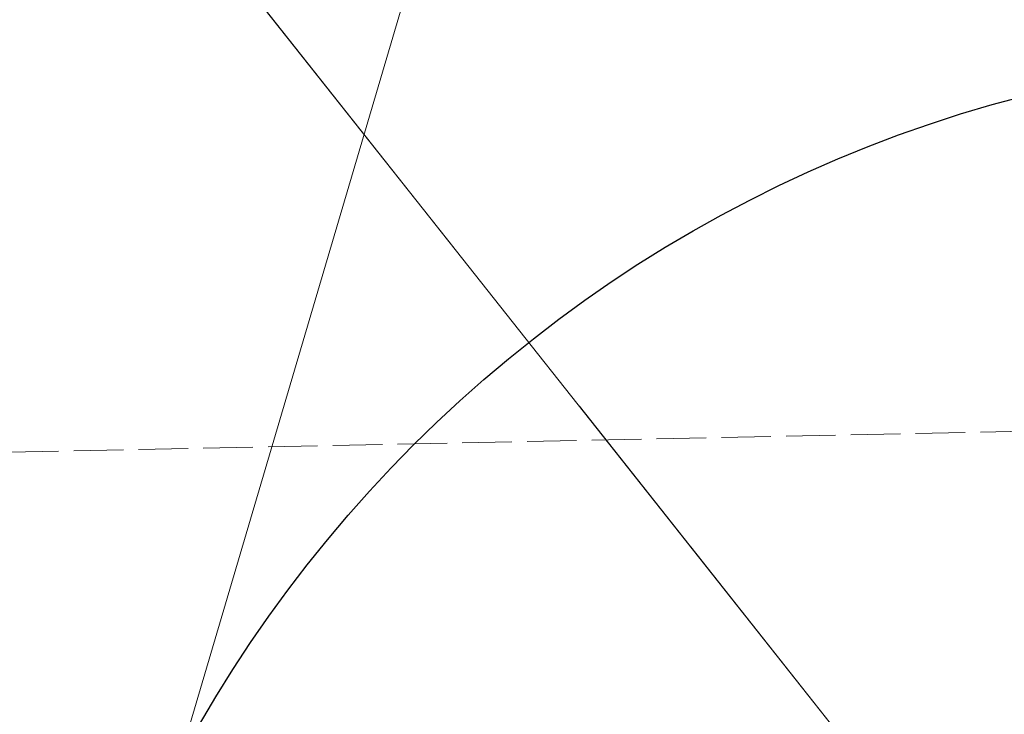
# Model space of a CAD drawing. Extents: x 2399984 to 2508823, y 556481 to 592637.
# Tile 95 of 158: x 2437633 to 2437646, y 564440 to 564449. Entities that reach past the tile are written whole.
import ezdxf

# ---------------------------------------------------------------- set-up
doc = ezdxf.new("R2010")
doc.units = 0
doc.header["$MEASUREMENT"] = 0
for name, pattern in [('cl20', [100, 5, -5, 80, -5, 5]), ('cl50', [100, 7.5, -7.5, 70, -7.5, 7.5]), ('constlimit', [0.85, 0.65, -0.1, -0.1])]:
    doc.linetypes.add(name, pattern=pattern)
for name, color, linetype, lineweight in [('DT_X_Triangles', 91, 'Continuous', 0), ('GE_P_CL_20', 7, 'cl20', 13), ('GE_P_CL_50', 7, 'cl50', 13), ('RW_P_Const_Limits', 120, 'constlimit', 0)]:
    doc.layers.add(name, color=color, linetype=linetype, lineweight=lineweight)
doc.layers.add('GK_Visualization', color=30, linetype='Continuous', lineweight=13, plot=False)
doc.layers.add('SC_Scratch1', color=7, linetype='Continuous', lineweight=0, plot=False)

msp = doc.modelspace()

# ---------------------------------------------------------------- linework, layer by layer
at = {"layer": 'GE_P_CL_20'}
msp.add_line((2437880.682, 564140.544), (2437633.614, 564452.552), dxfattribs=at)
at = {"layer": 'GE_P_CL_50'}
msp.add_line((2437807.829, 564232.545), (2437633.614, 564452.552), dxfattribs=at)
at = {"layer": 'GK_Visualization', "color": 1, "flags": 128}
msp.add_lwpolyline([(2438322.113, 563526.775), (2438051.487, 563959.188, 0.050315), (2438044.105, 563968.705), (2437880.682, 564140.544), (2437633.614, 564452.552), (2437585.46, 564883.361, 0.127136), (2437574.764, 564911.418), (2437459.174, 565074.311), (2437394.787, 565151.542), (2437343.432, 565237.418), (2437261.717, 565352.574, -0.085446)], format="xyb", dxfattribs=at)
at = {"layer": 'RW_P_Const_Limits'}
msp.add_line((2437626.78, 564443.49), (2437654.369, 564444.061), dxfattribs=at)
at = {"layer": 'SC_Scratch1', "color": 4, "lineweight": 30}
msp.add_circle((2437650.426, 564431.321), 17.52, dxfattribs=at)

# ---------------------------------------------------------------- meshes
at = {"layer": 'DT_X_Triangles'}
mesh = msp.add_polyface(dxfattribs=at)
corners = [(2437588.79, 564469.146), (2437597.835, 564471.784), (2437598.96, 564466.392), (2437591.627, 564462.694), (2437642.079, 564463.673), (2437609.298, 564439.44), (2437596.336, 564476.246), (2437599.168, 564479.577), (2437618.827, 564476.98), (2437630.707, 564471.098), (2437647.141, 564467.566), (2437606.586, 564493.098), (2437605.253, 564529.518), (2437605.095, 564493.09), (2437617.329, 564493.821), (2437642.276, 564493.104), (2437649.079, 564477.063), (2437660.29, 564472.617), (2437634.993, 564439.669), (2437660.172, 564440.212), (2437679.767, 564467.659), (2437692.016, 564464.472), (2437662.432, 564543.773), (2437671.711, 564491.394), (2437679.082, 564477.61), (2437692.034, 564464.41), (2437685.352, 564440.707), (2437676.239, 564472.458), (2437676.284, 564472.356), (2437680.444, 564472.579), (2437712.014, 564441.026), (2437739.156, 564465.361), (2437738.676, 564441.346)]
mesh.append_faces([[corners[k] for k in face] for face in [(0, 1, 2), (3, 2, 4), (3, 4, 5), (6, 7, 8), (6, 8, 1), (1, 8, 9), (1, 9, 2), (2, 9, 10), (2, 10, 4), (7, 11, 8), (7, 12, 13), (7, 13, 11), (13, 12, 11), (12, 14, 11), (11, 14, 8), (14, 15, 8), (8, 15, 16), (8, 16, 9), (9, 16, 17), (9, 17, 10), (18, 4, 19), (4, 10, 20), (4, 20, 21), (4, 21, 19), (15, 22, 23), (15, 23, 16), (10, 17, 20), (16, 23, 24), (16, 24, 17), (19, 25, 26), (19, 21, 25), (17, 24, 27), (17, 27, 28), (17, 28, 20), (27, 29, 28), (27, 24, 29), (28, 29, 20), (20, 29, 21), (26, 25, 30), (21, 31, 25), (25, 31, 30), (30, 31, 32)]])
mesh = msp.add_polyface(dxfattribs=at)
corners = [(2437540.756, 564279.01), (2437613.327, 564427.881), (2437657.833, 564366.95), (2437583.601, 564439.245), (2437609.298, 564439.44), (2437611.382, 564434.865), (2437642.079, 564463.673), (2437634.993, 564439.669), (2437613.457, 564430.725), (2437659.982, 564436.59), (2437655.642, 564431.405), (2437655.994, 564427.898), (2437651.272, 564416.573), (2437660.172, 564440.212), (2437682.625, 564420.686), (2437686.705, 564409.245), (2437676.462, 564382.644), (2437689.246, 564428.605), (2437691.707, 564432.581), (2437705.554, 564341.868), (2437681.052, 564322.308), (2437685.352, 564440.707), (2437697.356, 564438.092), (2437692.044, 564394.275), (2437723.831, 564357.473), (2437697.805, 564437.414), (2437712.014, 564441.026), (2437738.676, 564441.346), (2437736, 564367.863), (2437757.161, 564317.661)]
mesh.append_faces([[corners[k] for k in face] for face in [(0, 1, 2), (3, 4, 5), (3, 5, 1), (4, 6, 7), (4, 7, 5), (5, 8, 1), (5, 7, 9), (5, 9, 10), (5, 10, 8), (1, 8, 10), (1, 10, 11), (1, 11, 12), (1, 12, 2), (7, 13, 9), (12, 11, 14), (12, 14, 15), (12, 15, 16), (12, 16, 2), (10, 17, 11), (10, 9, 18), (10, 18, 17), (11, 17, 14), (2, 16, 19), (2, 19, 20), (9, 13, 21), (9, 21, 22), (9, 22, 18), (16, 15, 23), (16, 23, 24), (16, 24, 19), (14, 17, 25), (14, 25, 15), (21, 26, 22), (15, 25, 26), (15, 26, 23), (17, 18, 25), (18, 22, 25), (23, 26, 27), (23, 27, 28), (23, 28, 24), (22, 26, 25), (24, 28, 29)]])

doc.saveas('drawing.dxf')
